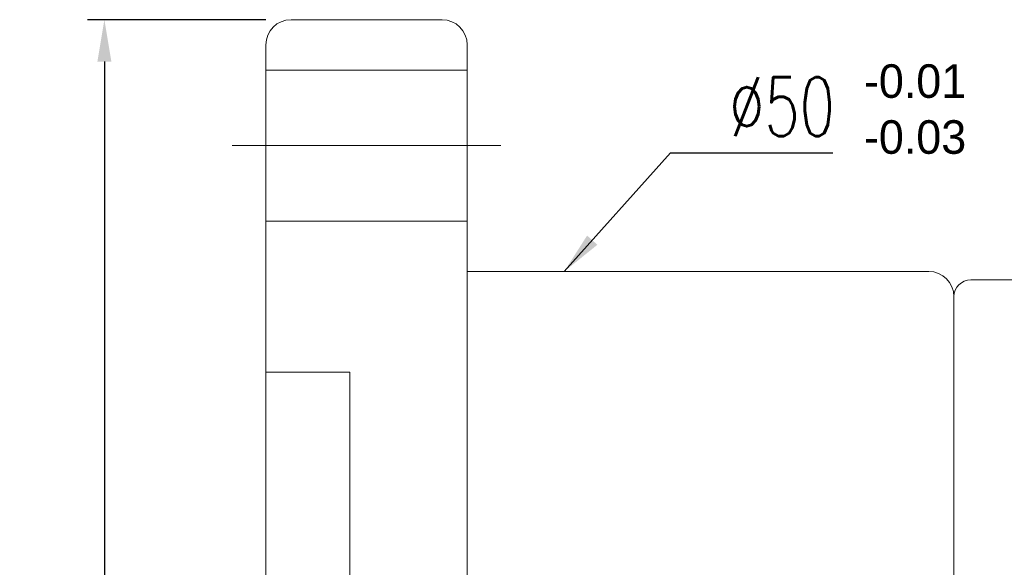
# Model space of a CAD drawing. Extents: x -276 to -48, y 63 to 198.
# Tile 47 of 48: x -145 to -86, y 129 to 161. Entities that reach past the tile are written whole.
import ezdxf

# ---------------------------------------------------------------- set-up
doc = ezdxf.new("R2010")
doc.units = 0
doc.header["$LTSCALE"] = 3
doc.header["$MEASUREMENT"] = 0
doc.layers.add('DIM', color=4, linetype='Continuous')
doc.styles.add('DIM-7', font='SIMPLEX.shx', dxfattribs={"width": 0.7, "bigfont": 'chineset.shx'})
doc.dimstyles.new('CNS', dxfattribs={"dimtxt": 3.5, "dimasz": 2.5, "dimexe": 1, "dimexo": 1.5, "dimgap": 0.09, "dimtad": 0, "dimdsep": 46, "dimtxsty": 'DIM-7', "dimcen": 0.09, "dimclrd": 1, "dimclre": 1, "dimclrt": 4, "dimadec": 0, "dimazin": 0, "dimtfac": 1, "dimtix": 1, "dimtmove": 2, "dimatfit": 3, "dimfxl": 1, "dimtvp": 0.971429, "dimtolj": 1, "dimarcsym": 0})

# ---------------------------------------------------------------- blocks, each defined once
blk = doc.blocks.new('*D1')
at = {"layer": 'DEFPOINTS', "color": 0, "linetype": 'Continuous', "lineweight": 0, "transparency": 16777216}
for p in [(-128.912, 161.432), (-140.033, 81.432), (-128.912, 81.432)]:
    blk.add_point(p, dxfattribs=at)
at = {"layer": 'DIM', "color": 7, "linetype": 'Continuous', "lineweight": -2, "transparency": 16777216}
for p, q in [((-130.412, 161.432), (-141.033, 161.432)), ((-140.033, 158.932), (-140.033, 83.932)), ((-130.412, 81.432), (-141.033, 81.432))]:
    blk.add_line(p, q, dxfattribs=at)
at = {"layer": 'DIM', "color": 7, "linetype": 'Continuous', "lineweight": 0, "transparency": 16777216}
for points in [[(-140.45, 158.932), (-139.617, 158.932), (-140.033, 161.432)], [(-140.45, 83.932), (-139.617, 83.932), (-140.033, 81.432)]]:
    blk.add_solid(points, dxfattribs=at)
at = {"layer": 'DIM', "color": 7, "linetype": 'Continuous', "lineweight": 0, "transparency": 16777216, "insert": (-142.783, 121.432), "char_height": 3.5, "attachment_point": 5, "rotation": 90, "style": 'DIM-7'}
blk.add_mtext('\\A1;%%C80', dxfattribs=at)

msp = doc.modelspace()

# ---------------------------------------------------------------- linework, layer by layer
at = {"layer": 'DIM', "color": 7, "linetype": 'Continuous', "lineweight": 0}
for p, q in [((-128.912, 161.432), (-119.912, 161.432)), ((-130.412, 159.932), (-130.412, 82.932)), ((-118.412, 159.932), (-118.412, 82.932)), ((-130.412, 158.432), (-118.412, 158.432)), ((-132.412, 153.932), (-116.412, 153.932)), ((-130.412, 149.432), (-118.412, 149.432)), ((-118.412, 146.432), (-90.912, 146.432)), ((-88.412, 145.932), (-84.412, 145.932)), ((-89.412, 97.932), (-89.412, 144.932)), ((-130.412, 140.432), (-125.412, 140.432)), ((-125.412, 140.432), (-125.412, 102.432))]:
    msp.add_line(p, q, dxfattribs=at)
for centre, radius, start, end in [((-128.912, 159.932), 1.5, 90, 180), ((-119.912, 159.932), 1.5, 0, 90), ((-90.912, 144.932), 1.5, 0, 90), ((-88.412, 144.932), 1, 90, 180)]:
    msp.add_arc(centre, radius, start, end, dxfattribs=at)

# ---------------------------------------------------------------- texts
for s, p in [('-0.01', (-94.778, 156.774)), ('-0.03', (-94.778, 153.441))]:
    msp.add_text(s, height=2, dxfattribs=at).set_placement(p)
at = {"layer": 'DIM', "color": 7, "linetype": 'Continuous', "lineweight": 0, "insert": (-102.807, 156.252), "char_height": 3.5, "attachment_point": 4, "style": 'DIM-7'}
msp.add_mtext('%%C50', dxfattribs=at)

# ---------------------------------------------------------------- dimensions: what is measured, and where the dimension line sits
at = {"layer": 'DIM', "color": 7, "linetype": 'Continuous', "lineweight": 0}
dim = msp.add_linear_dim(base=(-140.033, 81.432), p1=(-128.912, 161.432), p2=(-128.912, 81.432), angle=90, text='%%C<>', dimstyle='CNS', override={"dimgap": 1, "dimtad": 1, "dimclrd": 7, "dimclre": 7, "dimclrt": 7, "dimtp": -0.1, "dimtm": 0.2, "dimtfac": 0.6, "dimtmove": 0}, dxfattribs=at)
dim.commit()
dim.dimension.update_dxf_attribs({"geometry": '*D1', "text_midpoint": (-142.783, 121.432)})

# ---------------------------------------------------------------- leaders
at = {"layer": 'DIM', "color": 7, "linetype": 'Continuous', "lineweight": 0, "annotation_type": 0, "has_hookline": 1, "hookline_direction": 0, "text_width": 6.183}
msp.add_leader([(-112.632, 146.432), (-106.307, 153.502), (-103.807, 153.502)], dimstyle='CNS', override={"dimgap": 1, "dimtad": 1, "dimclrd": 7, "dimclre": 7, "dimclrt": 7, "dimtp": -0.1, "dimtm": 0.2, "dimtfac": 0.6, "dimtmove": 0}, dxfattribs=at)

doc.saveas('drawing.dxf')
